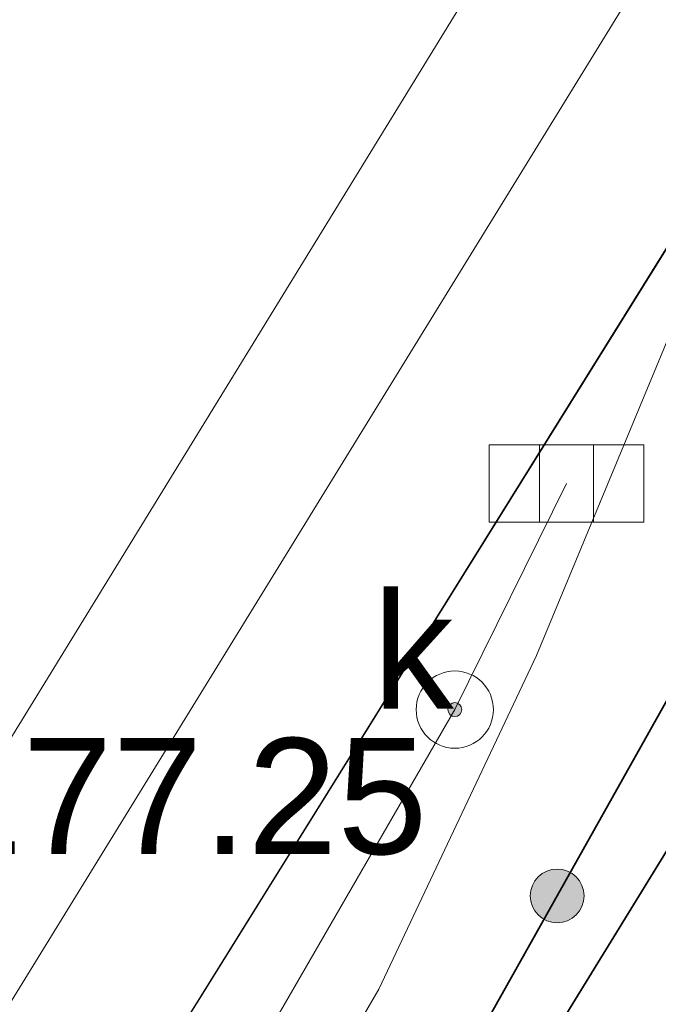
# Model space of a CAD drawing. Header units: millimetres. Extents: x 6505374 to 6517269, y 5595210 to 5612711.
# Tile 179 of 256: x 6513748 to 6513752, y 5608954 to 5608960. Entities that reach past the tile are written whole.
import ezdxf
from ezdxf.enums import TextEntityAlignment as Align

# ---------------------------------------------------------------- set-up
doc = ezdxf.new("R2010")
doc.units = ezdxf.units.MM
for name, pattern in [('BUUT04', [200000, 0, -100000, 0, -100000]), ('EGBK02', [4, 1.5, -0.5, 1.5, -0.5]), ('EGBU01', [2, 0.5, -0.5, 0.5, -0.5]), ('OTKJ_A05', [2, 1.5, -0.5])]:
    doc.linetypes.add(name, pattern=pattern)
for name, color, linetype, lineweight in [('Działki', 18, 'Continuous', 0), ('Komunikacja (linie)', 18, 'Continuous', 0), ('Komunikacja (obszary)', 18, 'Continuous', 0), ('Ogrodzenia', 18, 'Continuous', 0), ('Przewody elektroenergetyczne', 1, 'Continuous', 0), ('Punkty o określonej wysokości', 1, 'Continuous', 0), ('Urządzenia towarzyszące (punkty)', 18, 'Continuous', 0)]:
    doc.layers.add(name, color=color, linetype=linetype, lineweight=lineweight)
for name, color, linetype, lineweight, true_color in [('Kontury klasyfikacyjne', 82, 'Continuous', 0, 0x24bc24), ('Przewody kanalizacyjne', 36, 'Continuous', 0, 0x803300), ('Urządzenia związane z siecią (punkty)', 36, 'Continuous', 0, 0x803300), ('Użytki gruntowe', 96, 'Continuous', 0, 0x008000)]:
    doc.layers.add(name, color=color, linetype=linetype, lineweight=lineweight, true_color=true_color)
doc.styles.add('DOMYSLNA_CZCIONKA', font='arial.ttf')

# ---------------------------------------------------------------- blocks, each defined once
blk = doc.blocks.new('SUPW_PO05')
at = {"color": 18, "linetype": 'Continuous', "lineweight": 18, "true_color": 0x0a0909}
blk.add_circle((0, 0), 0.5, dxfattribs=at)
blk = doc.blocks.new('SUKK_P05')
at = {"color": 36, "linetype": 'Continuous', "lineweight": 18, "true_color": 0x803300}
for p, q in [((-1, 0.5), (-1, -0.5)), ((1, 0.5), (-1, 0.5)), ((-0.35, 0.5), (-0.35, -0.5)), ((0.35, 0.5), (0.35, -0.5)), ((1, -0.5), (1, 0.5)), ((-1, -0.5), (1, -0.5))]:
    blk.add_line(p, q, dxfattribs=at)
blk = doc.blocks.new('SUPS01_03')
at = {"lineweight": 18, "true_color": 0xff0000}
h = blk.add_hatch(color=1, dxfattribs=at)
h.dxf.hatch_style = 1
h.paths.add_polyline_path([(0.09, 0, 1), (-0.09, 0, 1)])
at = {"color": 18, "lineweight": 18, "true_color": 0x0a0909}
blk.add_circle((0, 0), 0.09, dxfattribs=at)
blk = doc.blocks.new('OTOO_L05')
at = {"linetype": 'BUUT04', "lineweight": 18, "true_color": 0x000000}
h = blk.add_hatch(color=18, dxfattribs=at)
h.dxf.hatch_style = 1
h.paths.add_polyline_path([(-0.58, 0, 1), (0.58, 0, 1)])
at = {"color": 18, "true_color": 0x0a0909}
blk.add_circle((0, 0), 0.58, dxfattribs=at)

msp = doc.modelspace()

# ---------------------------------------------------------------- linework, layer by layer
at = {"layer": 'Działki', "color": 18, "linetype": 'Continuous', "lineweight": 25, "true_color": 0x000000, "flags": 128}
msp.add_lwpolyline([(6513728.405, 5608916.3594), (6513755.1102, 5608899.2949), (6513783.3817, 5608852.6783), (6513791.8663, 5608829.6222), (6513820.0039, 5608848.1162), (6513791.39, 5608894.48), (6513778.37, 5608912.46), (6513771.44, 5608922.03), (6513760.23, 5608931.63), (6513768.11, 5608939.93), (6513784.59, 5608952.83), (6513764.5392, 5608969.4834), (6513755.4757, 5608960.496), (6513728.405, 5608916.3594)], close=True, dxfattribs=at)
msp.add_lwpolyline([(6513622.9656, 5608809.8316), (6513664.703, 5608840.3867), (6513689.38, 5608863.33), (6513691.94, 5608866.97), (6513698.77, 5608874.88), (6513709.41, 5608888.11), (6513723.5081, 5608910.2019), (6513728.405, 5608916.3594), (6513755.4757, 5608960.496), (6513752.5799, 5608969.0493), (6513746.0475, 5608963.7667), (6513741.0079, 5608954.6266), (6513725.451, 5608927.7842), (6513720.2949, 5608919.1763), (6513708.89, 5608894.18), (6513700.3362, 5608888.8574), (6513675.328, 5608862.569), (6513647.4649, 5608839.5014), (6513645.2696, 5608838.0314), (6513628.9908, 5608826.034)], dxfattribs=at)
at = {"layer": 'Komunikacja (linie)', "color": 18, "linetype": 'Continuous', "lineweight": 18, "true_color": 0x000000, "flags": 128}
msp.add_lwpolyline([(6513524.2128, 5608738.5505), (6513532.19, 5608743.9), (6513550.33, 5608755.9), (6513559.4, 5608762.49), (6513572.35, 5608772.18), (6513588.76, 5608784.7), (6513601.3402, 5608794.5359), (6513605.95, 5608798.14), (6513617.7, 5608808.92), (6513643.89, 5608829.06), (6513662.29, 5608843.53), (6513678.92, 5608857.43), (6513690.43, 5608867.82), (6513708.5, 5608888.72), (6513716.31, 5608901.39), (6513752.19, 5608959.04), (6513754.76, 5608962.59), (6513759.04, 5608966.97), (6513775.6, 5608983.38)], dxfattribs=at)
at = {"layer": 'Komunikacja (obszary)', "color": 18, "linetype": 'OTKJ_A05', "lineweight": 18, "true_color": 0x000000, "flags": 128}
msp.add_lwpolyline([(6513380.66, 5608706.23), (6513386.09, 5608700.49), (6513416.6, 5608701.99), (6513421.58, 5608702.29), (6513423.62, 5608702.5), (6513444.65, 5608706.77), (6513463.87, 5608711.04), (6513464.51, 5608709.41), (6513465.2815, 5608709.3761), (6513465.6281, 5608707.7724), (6513468.9345, 5608685.0408), (6513473.0317, 5608658.9962), (6513477.1661, 5608636.3056), (6513480.0248, 5608618.9814), (6513493.2773, 5608531.4461), (6513493.9187, 5608527.5723), (6513497.4307, 5608506.4932), (6513500.2177, 5608491.0132), (6513502.2192, 5608480.423), (6513510.0473, 5608450.9669), (6513511.3653, 5608444.3199), (6513514.5829, 5608430.1573), (6513517.03, 5608417.07), (6513520.47, 5608418.05), (6513517.6232, 5608428.9159), (6513511.992, 5608452.5874), (6513509.9212, 5608461.7), (6513503.714, 5608485.9715), (6513501.4844, 5608498.7659), (6513498.8749, 5608512.5484), (6513496.493, 5608527.3128), (6513482.5735, 5608618.9125), (6513477.4072, 5608649.2213), (6513471.2421, 5608687.7961), (6513468.1079, 5608709.4256), (6513468.51, 5608710.55), (6513468.77, 5608711.83), (6513469.18, 5608712.44), (6513469.78, 5608712.72), (6513477.14, 5608714.88), (6513488.92, 5608718.62), (6513504.11, 5608724.76), (6513515.37, 5608730.62), (6513523.9194, 5608738.2874), (6513532.1945, 5608743.9045), (6513550.33, 5608755.9), (6513559.4, 5608762.49), (6513572.35, 5608772.18), (6513588.76, 5608784.7), (6513601.3402, 5608794.5359), (6513605.95, 5608798.14), (6513617.6991, 5608808.9199), (6513643.8904, 5608829.0575), (6513662.2949, 5608843.5287), (6513678.9181, 5608857.4342), (6513690.4256, 5608867.822), (6513708.4967, 5608888.7154), (6513716.3073, 5608901.3931), (6513752.1936, 5608959.0378), (6513754.7602, 5608962.587), (6513759.0405, 5608966.9701), (6513775.5974, 5608983.3805), (6513772.032, 5608985.9588), (6513755.151, 5608969.7828), (6513747.7496, 5608962.449), (6513735.82, 5608943.739), (6513731.211, 5608936.031), (6513712.823, 5608903.9129), (6513704.6434, 5608891.7488), (6513686.212, 5608870.8691), (6513676.3504, 5608861.3801), (6513648.0058, 5608838.5161), (6513614.6176, 5608813.1085), (6513601.92, 5608803.07), (6513601.7088, 5608802.9074), (6513585.1, 5608790.12), (6513568.49, 5608777.51), (6513555.85, 5608767.95), (6513546.8457, 5608761.1785), (6513529.2314, 5608747.9321), (6513520.4427, 5608742.3219), (6513511.99, 5608736.34), (6513501.66, 5608730.4), (6513486.92, 5608725.27), (6513475.24, 5608721.37), (6513465.63, 5608718.18), (6513461.67, 5608717.24), (6513443.24, 5608712.94), (6513424.84, 5608708.5), (6513404.31, 5608706.99), (6513380.66, 5608706.23)], close=True, dxfattribs=at)
at = {"layer": 'Komunikacja (obszary)', "color": 7, "linetype": 'Continuous', "lineweight": 18, "true_color": 0xffffff, "flags": 128}
msp.add_lwpolyline([(6513643.8904, 5608829.0575), (6513662.2949, 5608843.5287), (6513678.9181, 5608857.4342), (6513690.4256, 5608867.822), (6513708.4967, 5608888.7154), (6513716.3073, 5608901.3931), (6513752.1936, 5608959.0378), (6513754.7602, 5608962.587), (6513759.0405, 5608966.9701), (6513775.5974, 5608983.3805), (6513772.032, 5608985.9588), (6513755.151, 5608969.7828), (6513747.7496, 5608962.449), (6513735.82, 5608943.739), (6513731.211, 5608936.031), (6513712.823, 5608903.9129), (6513704.6434, 5608891.7488), (6513686.212, 5608870.8691), (6513676.3504, 5608861.3801), (6513648.0058, 5608838.5161), (6513614.6176, 5608813.1085)], dxfattribs=at)
at = {"layer": 'Kontury klasyfikacyjne', "color": 82, "linetype": 'EGBK02', "lineweight": 18, "true_color": 0x24bc24, "flags": 128}
msp.add_lwpolyline([(6513728.405, 5608916.3594), (6513723.5081, 5608910.2019), (6513709.41, 5608888.11), (6513698.77, 5608874.88), (6513691.94, 5608866.97), (6513701.66, 5608855.12), (6513711.09, 5608862.28), (6513725.71, 5608873.69), (6513730.72, 5608881.73), (6513735.09, 5608888.74), (6513750.3861, 5608871.9768), (6513754.2898, 5608864.4053), (6513754.6305, 5608864.5909), (6513758.29, 5608866.39), (6513764.2611, 5608870.1252), (6513765.8955, 5608871.0466), (6513767.47, 5608868.0535), (6513769.5878, 5608869.1696), (6513767.9795, 5608872.2214), (6513770.6156, 5608873.7282), (6513781.3696, 5608855.996), (6513804.0886, 5608874.3155), (6513799.5138, 5608896.1205), (6513791.39, 5608894.48), (6513778.37, 5608912.46), (6513771.44, 5608922.03), (6513760.23, 5608931.63), (6513768.11, 5608939.93), (6513784.59, 5608952.83), (6513787.1572, 5608956.3216), (6513786.6551, 5608977.8483), (6513780.1034, 5608981.7791), (6513777.2285, 5608982.0857), (6513764.5392, 5608969.4834), (6513755.4757, 5608960.496), (6513745.6118, 5608944.4136), (6513728.405, 5608916.3594)], close=True, dxfattribs=at)
at = {"layer": 'Kontury klasyfikacyjne', "color": 7, "linetype": 'Continuous', "lineweight": 18, "true_color": 0xffffff, "flags": 128}
msp.add_lwpolyline([(6513778.37, 5608912.46), (6513771.44, 5608922.03), (6513760.23, 5608931.63), (6513768.11, 5608939.93), (6513784.59, 5608952.83), (6513787.1572, 5608956.3216), (6513786.6551, 5608977.8483), (6513780.1034, 5608981.7791), (6513777.2285, 5608982.0857), (6513764.5392, 5608969.4834), (6513755.4757, 5608960.496), (6513745.6118, 5608944.4136), (6513728.405, 5608916.3594)], dxfattribs=at)
at = {"layer": 'Ogrodzenia', "color": 18, "linetype": 'Continuous', "lineweight": 35, "true_color": 0x000000, "flags": 128}
msp.add_lwpolyline([(6513728.2, 5608915.97), (6513746.54, 5608946.07), (6513752.66, 5608956.97), (6513765.27, 5608969.32)], dxfattribs=at)
at = {"layer": 'Przewody elektroenergetyczne', "color": 1, "linetype": 'Continuous', "lineweight": 18, "true_color": 0xff0000, "flags": 128}
msp.add_lwpolyline([(6513807.395, 5609002.81), (6513804.92, 5609001.79), (6513804.15, 5609002.5), (6513804.05, 5609003.6), (6513803.07, 5609006.94), (6513801.52, 5609007.36), (6513797.07, 5609003.72), (6513783.16, 5608988.66), (6513783.01, 5608986.46), (6513776.1, 5608983.36), (6513755.46, 5608963.82), (6513752.83, 5608960.1), (6513751.18, 5608956.13), (6513750.16, 5608953.97), (6513730.36, 5608919.94)], dxfattribs=at)
at = {"layer": 'Przewody kanalizacyjne', "color": 36, "linetype": 'Continuous', "lineweight": 18, "true_color": 0x803300, "flags": 128}
for points in [[(6513502.48, 5608727.27), (6513519.58, 5608737.33), (6513541.65, 5608752.09), (6513559.46, 5608765.12), (6513594.16, 5608791.96), (6513621.58, 5608813.06), (6513655.43, 5608840.86), (6513686.09, 5608867.15), (6513698.3, 5608880.56), (6513722.77, 5608914.85), (6513752.58, 5608963.42), (6513780.28, 5608989.38), (6513816.35, 5609027.91), (6513853.06, 5609068.02), (6513886.07, 5609104.94)], [(6513655.74, 5608839.09), (6513686.81, 5608866.25), (6513699.12, 5608879.71), (6513707.59, 5608891.31), (6513714.09, 5608900.55), (6513723.48, 5608913.28), (6513726.62, 5608918.75), (6513737.36, 5608936.96), (6513753.44, 5608963.09)], [(6513751.3756, 5608957.2443), (6513750.6519, 5608955.78), (6513740.5536, 5608938.3099), (6513732.5927, 5608924.896), (6513709.0804, 5608889.0974), (6513706.9137, 5608886.0706), (6513699.0494, 5608877.2487), (6513689.052, 5608864.8614), (6513681.0407, 5608855.3521), (6513673.8036, 5608849.9832), (6513654.2801, 5608834.701), (6513653.7247, 5608834.1877)]]:
    msp.add_lwpolyline(points, dxfattribs=at)
at = {"layer": 'Użytki gruntowe', "color": 96, "linetype": 'EGBU01', "lineweight": 18, "true_color": 0x008000, "flags": 128}
for points in [[(6514018.346, 5608437.7503), (6513994.1752, 5608436.1452), (6513968.8582, 5608431.9835), (6513947.4182, 5608428.1456), (6513922.0751, 5608424.2842), (6513899.4121, 5608419.8087), (6513877.3659, 5608416.026), (6513875.3605, 5608415.6821), (6513873.2729, 5608415.3298), (6513852.6354, 5608411.8054), (6513848.2625, 5608410.9811), (6513830.6935, 5608408.0585), (6513829.38, 5608407.84), (6513825.94, 5608407.17), (6513806.5888, 5608403.3929), (6513787.1025, 5608399.8545), (6513765.3417, 5608396.308), (6513757.5419, 5608434.3528), (6513754.5344, 5608433.9571), (6513762.6068, 5608395.8365), (6513744.8254, 5608392.7969), (6513732.0216, 5608390.2283), (6513728.4287, 5608389.5042), (6513718.8357, 5608387.8651), (6513696.39, 5608384.03), (6513668.15, 5608379.13), (6513648.46, 5608375.59), (6513640.95, 5608374.29), (6513635.1254, 5608372.8464), (6513619.1817, 5608369.9841), (6513613.609, 5608371.5349), (6513580.0835, 5608380.6479), (6513552.3615, 5608388.8159), (6513525.84, 5608397.69), (6513519.67, 5608426.09), (6513519.1173, 5608428.1639), (6513507.3066, 5608472.4788), (6513505.47, 5608479.37), (6513505.13, 5608480.66), (6513503.99, 5608486.42), (6513497.9993, 5608523.4923), (6513494.07, 5608523.34), (6513497.7912, 5608499.7396), (6513500.91, 5608479.96), (6513502.8991, 5608472.4898), (6513509.95, 5608446.01), (6513513.88, 5608431.27), (6513518.5, 5608400.24), (6513517.41, 5608400.6), (6513513.89, 5608401.76), (6513492.3, 5608408.18), (6513485.4188, 5608410.2229), (6513459.5792, 5608417.8941), (6513432.87, 5608425.55), (6513425.2, 5608427.78), (6513406.87, 5608433.38), (6513384.7202, 5608440.1881), (6513378.7428, 5608465.8393), (6513374.2674, 5608484.3671), (6513369.7166, 5608503.207), (6513365.8622, 5608518.6405), (6513360.4833, 5608540.1784), (6513360.0052, 5608540.0319), (6513364.3904, 5608519.4121), (6513368.5555, 5608499.8275), (6513372.163, 5608483.9751), (6513374.5344, 5608473.5543), (6513381.8518, 5608441.4001), (6513363.9139, 5608446.6736), (6513335.5713, 5608457.198), (6513325.4858, 5608460.8407), (6513321.5565, 5608463.1219), (6513312.5918, 5608470.6748), (6513289.1368, 5608497.6919), (6513301.9632, 5608517.3326), (6513305.0297, 5608526.5284), (6513305.3948, 5608528.784), (6513310.5348, 5608560.5432), (6513310.7643, 5608568.1467), (6513310.6455, 5608602.1109), (6513311.1229, 5608610.2331), (6513311.1096, 5608630.4177), (6513311.3345, 5608637.6009), (6513312.0018, 5608658.9091), (6513314.5117, 5608669.0781), (6513318.934, 5608676.146), (6513323.2459, 5608679.6575), (6513328.3228, 5608681.6474), (6513346.6461, 5608688.2469), (6513362.735, 5608694.0453), (6513386.2616, 5608699.5171), (6513394.3831, 5608699.8907), (6513404.2634, 5608700.3144), (6513422.98, 5608701.38), (6513447.2381, 5608706.0114), (6513465.72, 5608709.54), (6513467.74, 5608692.38), (6513468.54, 5608683.0401), (6513469.03, 5608677.32), (6513471.5, 5608662.9), (6513472.0862, 5608659.4785), (6513474.1095, 5608647.668), (6513476.84, 5608631.73), (6513480.4484, 5608609.3259), (6513484.31, 5608585.35), (6513493.45, 5608527.29), (6513497.5662, 5608527.2006), (6513481.0259, 5608630.8223), (6513476.8053, 5608657.5426), (6513475.5017, 5608665.7956), (6513474.9831, 5608669.0785), (6513473.7254, 5608676.9547), (6513468.7513, 5608710.374), (6513481.4615, 5608714.1749), (6513491.9998, 5608717.3249), (6513507.0021, 5608724.1256), (6513514.5872, 5608728.9587), (6513534.1123, 5608741.3998), (6513565.7808, 5608762.9586), (6513594.6597, 5608786.9092), (6513604.3025, 5608794.8977), (6513622.9656, 5608809.8316), (6513664.703, 5608840.3867), (6513689.38, 5608863.33), (6513691.94, 5608866.97), (6513698.77, 5608874.88), (6513709.41, 5608888.11), (6513723.5081, 5608910.2019), (6513728.405, 5608916.3594), (6513745.6118, 5608944.4136), (6513755.4757, 5608960.496), (6513764.5392, 5608969.4834), (6513777.2285, 5608982.0857), (6513780.1034, 5608981.7791), (6513786.6551, 5608977.8483), (6513800.47, 5608969.56), (6513826.2946, 5608952.7795), (6513828.71, 5608951.21), (6513831.64, 5608949.31), (6513834.1, 5608947.72), (6513846.72, 5608939.05), (6513865.9, 5608919.21), (6513894.65, 5608884.75), (6513916.95, 5608858.11), (6513927.46, 5608845.65), (6513939.13, 5608832.1), (6513941.31, 5608829.33), (6513953.42, 5608812.79), (6513962.5459, 5608797.9265), (6513962.5898, 5608797.855), (6513973.4599, 5608780.1505), (6513975.7359, 5608774.8451), (6513980.781, 5608763.0841), (6513991.4714, 5608739.2324), (6513992.3146, 5608737.0812), (6513998.1517, 5608715.6974), (6514000.0491, 5608708.7463), (6513999.5728, 5608696.2233), (6514002.3403, 5608671.1064), (6514002.4856, 5608669.7874), (6514004.7448, 5608649.244), (6514005.871, 5608635.1386), (6514006.12, 5608632.02), (6514010.64, 5608593.16), (6514011.346, 5608586.6596), (6514014.79, 5608554.95), (6514016.68, 5608537.5), (6514016.08, 5608505.5), (6514017.0394, 5608468.6099), (6514019.5833, 5608441.4434), (6514018.346, 5608437.7503)], [(6513728.405, 5608916.3594), (6513723.5081, 5608910.2019), (6513709.41, 5608888.11), (6513698.77, 5608874.88), (6513691.94, 5608866.97), (6513689.38, 5608863.33), (6513697.2, 5608852.1), (6513708.8268, 5608828.022), (6513710.0576, 5608822.0302), (6513713.1022, 5608807.2087), (6513719.5555, 5608775.7927), (6513745.3975, 5608781.8556), (6513738.6553, 5608812.7813), (6513749.3208, 5608815.7704), (6513741.1114, 5608836.1644), (6513734.3372, 5608852.9929), (6513754.2898, 5608864.4053), (6513754.6305, 5608864.5909), (6513758.29, 5608866.39), (6513764.2611, 5608870.1252), (6513765.8955, 5608871.0466), (6513767.47, 5608868.0535), (6513769.5878, 5608869.1696), (6513767.9795, 5608872.2214), (6513770.6156, 5608873.7282), (6513755.1102, 5608899.2949), (6513738.5368, 5608909.8852), (6513758.4605, 5608933.1233), (6513760.23, 5608931.63), (6513768.11, 5608939.93), (6513784.59, 5608952.83), (6513796.4218, 5608944.4717), (6513798.8432, 5608942.7012), (6513801.13, 5608945.19), (6513814.75, 5608935.85), (6513820.49, 5608944.09), (6513826.2946, 5608952.7795), (6513800.47, 5608969.56), (6513786.6551, 5608977.8483), (6513780.1034, 5608981.7791), (6513777.2285, 5608982.0857), (6513764.5392, 5608969.4834), (6513755.4757, 5608960.496), (6513745.6118, 5608944.4136), (6513728.405, 5608916.3594)]]:
    msp.add_lwpolyline(points, close=True, dxfattribs=at)
at = {"layer": 'Użytki gruntowe', "color": 7, "linetype": 'Continuous', "lineweight": 18, "true_color": 0xffffff, "flags": 128}
for points in [[(6513622.9656, 5608809.8316), (6513664.703, 5608840.3867), (6513689.38, 5608863.33), (6513691.94, 5608866.97), (6513698.77, 5608874.88), (6513709.41, 5608888.11), (6513723.5081, 5608910.2019), (6513728.405, 5608916.3594), (6513745.6118, 5608944.4136), (6513755.4757, 5608960.496), (6513764.5392, 5608969.4834), (6513777.2285, 5608982.0857), (6513780.1034, 5608981.7791), (6513786.6551, 5608977.8483), (6513800.47, 5608969.56), (6513826.2946, 5608952.7795), (6513828.71, 5608951.21), (6513831.64, 5608949.31), (6513834.1, 5608947.72), (6513846.72, 5608939.05)], [(6513738.5368, 5608909.8852), (6513758.4605, 5608933.1233), (6513760.23, 5608931.63), (6513768.11, 5608939.93), (6513784.59, 5608952.83), (6513796.4218, 5608944.4717), (6513798.8432, 5608942.7012), (6513801.13, 5608945.19), (6513814.75, 5608935.85), (6513820.49, 5608944.09), (6513826.2946, 5608952.7795), (6513800.47, 5608969.56), (6513786.6551, 5608977.8483), (6513780.1034, 5608981.7791), (6513777.2285, 5608982.0857), (6513764.5392, 5608969.4834), (6513755.4757, 5608960.496), (6513745.6118, 5608944.4136), (6513728.405, 5608916.3594)]]:
    msp.add_lwpolyline(points, dxfattribs=at)

# ---------------------------------------------------------------- block references
at = {"layer": 'Ogrodzenia', "color": 18, "true_color": 0x000000, "xscale": 0.3, "yscale": 0.3, "zscale": 0.3, "rotation": 60.68718822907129}
msp.add_blockref('OTOO_L05', (6513751.3147, 5608954.574), dxfattribs=at)
at = {"layer": 'Punkty o określonej wysokości', "color": 1, "true_color": 0xff0000, "xscale": 0.5, "yscale": 0.5, "zscale": 0.5}
msp.add_blockref('SUPS01_03', (6513750.6519, 5608955.78), dxfattribs=at)
at = {"layer": 'Urządzenia towarzyszące (punkty)', "color": 18, "true_color": 0x000000, "xscale": 0.5, "yscale": 0.5, "zscale": 0.5}
msp.add_blockref('SUPW_PO05', (6513750.6519, 5608955.78), dxfattribs=at)
at = {"layer": 'Urządzenia związane z siecią (punkty)', "color": 36, "true_color": 0x803300, "xscale": 0.5, "yscale": 0.5, "zscale": 0.5}
msp.add_blockref('SUKK_P05', (6513751.3756, 5608957.2443), dxfattribs=at)

# ---------------------------------------------------------------- texts
at = {"layer": 'Punkty o określonej wysokości', "color": 36, "true_color": 0x803300, "style": 'DOMYSLNA_CZCIONKA'}
msp.add_text('177.25', height=0.75, dxfattribs=at).set_placement((6513748.8728, 5608955.2203), align=Align.MIDDLE_CENTER)
at = {"layer": 'Urządzenia towarzyszące (punkty)', "color": 18, "true_color": 0x0a0909, "style": 'DOMYSLNA_CZCIONKA'}
msp.add_text('k', height=0.75, dxfattribs=at).set_placement((6513750.3829, 5608956.1621), align=Align.MIDDLE_CENTER)

doc.saveas('drawing.dxf')
